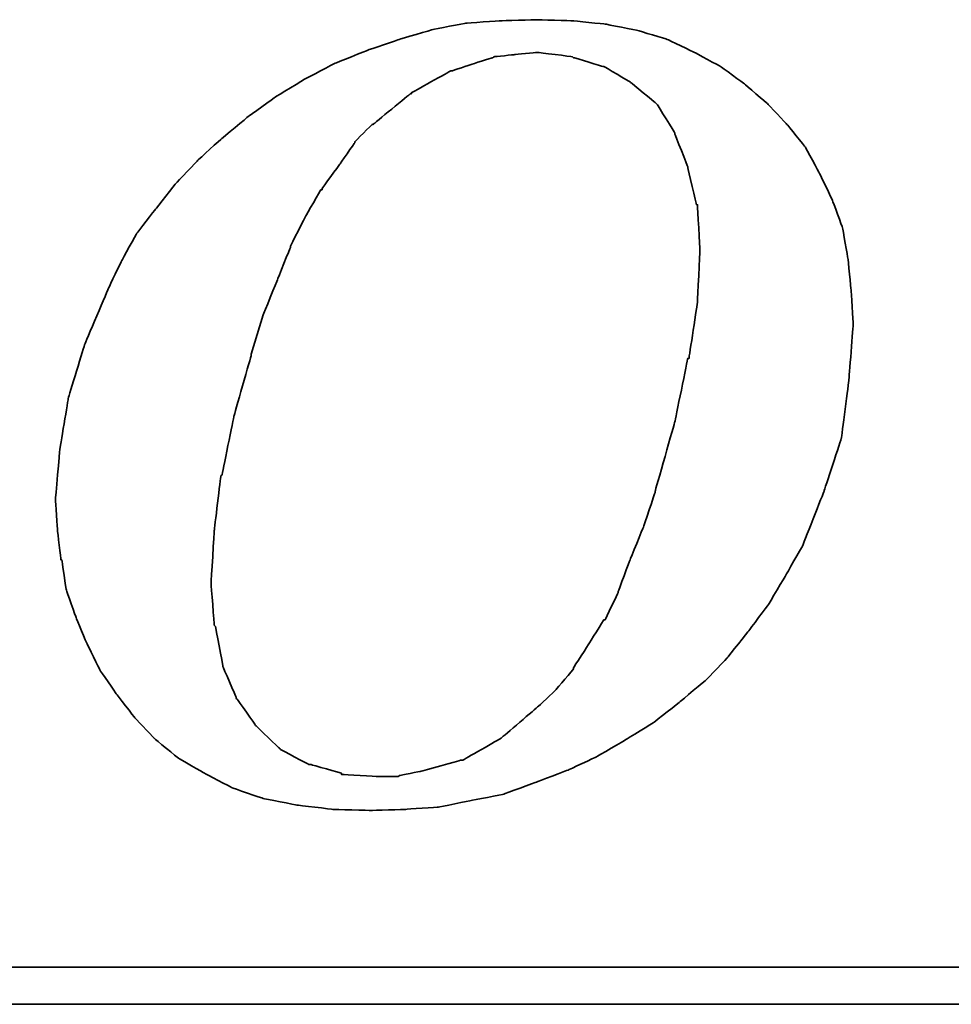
# Model space of a CAD drawing. Header units: millimetres. Extents: x 369 to 708, y 90 to 211.
# Tile 36 of 54: x 621.91 to 624.48, y 125.73 to 128.44. Entities that reach past the tile are written whole.
import ezdxf

# ---------------------------------------------------------------- set-up
doc = ezdxf.new("R2010")
doc.units = ezdxf.units.MM
doc.layers.add('DIM', color=4, linetype='Continuous')
doc.layers.add('layer 1', color=7, linetype='Continuous')

# ---------------------------------------------------------------- blocks, each defined once
blk = doc.blocks.new('TBI MOTION logo(完整正式版)')
at = {"layer": 'layer 1', "color": 22, "lineweight": 35}
for points, knots in [([(-11.34375, -6.98375), (-11.34375, -6.98375), (-10.91375, -7.43875), (-10.91375, -7.43875), (-10.91375, -7.43875), (-10.91375, -7.43875), (-10.38625, -7.87125), (-10.38625, -7.87125), (-10.38625, -7.87125), (-10.38625, -7.87125), (-9.81125, -8.20375), (-9.81125, -8.20375), (-9.81125, -8.20375), (-9.81125, -8.20375), (-9.21125, -8.51875), (-9.21125, -8.51875), (-9.21125, -8.51875), (-9.21125, -8.51875), (-8.51625, -8.75875), (-8.51625, -8.75875), (-8.51625, -8.75875), (-8.51625, -8.75875), (-7.77125, -8.90375), (-7.77125, -8.90375), (-7.77125, -8.90375), (-7.77125, -8.90375), (-6.97875, -8.99875), (-6.97875, -8.99875), (-6.97875, -8.99875), (-6.97875, -8.99875), (-6.14125, -9.02375), (-6.14125, -9.02375), (-6.14125, -9.02375), (-6.14125, -9.02375), (-5.37125, -8.99875), (-5.37125, -8.99875), (-5.37125, -8.99875), (-5.37125, -8.99875), (-4.65375, -8.94875), (-4.65375, -8.94875), (-4.65375, -8.94875), (-4.65375, -8.94875), (-3.93375, -8.80625), (-3.93375, -8.80625), (-3.93375, -8.80625), (-3.93375, -8.80625), (-3.21375, -8.66375), (-3.21375, -8.66375), (-3.21375, -8.66375), (-3.21375, -8.66375), (-2.49375, -8.39875), (-2.49375, -8.39875), (-2.49375, -8.39875), (-2.49375, -8.39875), (-1.79875, -8.13375), (-1.79875, -8.13375), (-1.79875, -8.13375), (-1.79875, -8.13375), (-1.17375, -7.84375), (-1.17375, -7.84375), (-1.17375, -7.84375), (-1.17375, -7.84375), (-0.52375, -7.46375), (-0.52375, -7.46375), (-0.52375, -7.46375), (-0.52375, -7.46375), (0.10124, -7.07875), (0.10124, -7.07875), (0.10124, -7.07875), (0.10124, -7.07875), (0.67625, -6.62375), (0.67625, -6.62375), (0.67625, -6.62375), (0.67625, -6.62375), (1.24874, -6.14375), (1.24874, -6.14375), (1.24874, -6.14375), (1.24874, -6.14375), (1.72874, -5.64125), (1.72874, -5.64125), (1.72874, -5.64125), (1.72874, -5.64125), (2.18624, -5.06375), (2.18624, -5.06375), (2.18624, -5.06375), (2.18624, -5.06375), (2.61625, -4.48874), (2.61625, -4.48874), (2.61625, -4.48874), (2.61625, -4.48874), (3.00125, -3.83874), (3.00125, -3.83874), (3.00125, -3.83874), (3.00125, -3.83874), (3.36124, -3.21374), (3.36124, -3.21374), (3.36124, -3.21374), (3.36124, -3.21374), (3.84374, -1.99125), (3.84374, -1.99125), (3.84374, -1.99125), (3.84374, -1.99125), (4.22625, -0.81875), (4.22625, -0.81875), (4.22625, -0.81875), (4.22625, -0.81875), (4.39125, 0.45624), (4.39125, 0.45624), (4.39125, 0.45624), (4.39125, 0.45624), (4.48874, 1.70124), (4.48874, 1.70124), (4.48874, 1.70124), (4.48874, 1.70124), (4.43874, 2.44625), (4.43874, 2.44625), (4.43874, 2.44625), (4.43874, 2.44625), (4.36874, 3.14125), (4.36874, 3.14125), (4.36874, 3.14125), (4.36874, 3.14125), (4.25125, 3.81125), (4.25125, 3.81125), (4.25125, 3.81125), (4.25125, 3.81125), (4.03124, 4.41125), (4.03124, 4.41125), (4.03124, 4.41125), (4.03124, 4.41125), (3.74374, 5.01125), (3.74374, 5.01125), (3.74374, 5.01125), (3.74374, 5.01125), (3.43124, 5.58875), (3.43124, 5.58875), (3.43124, 5.58875), (3.43124, 5.58875), (3.02625, 6.09125), (3.02625, 6.09125), (3.02625, 6.09125), (3.02625, 6.09125), (2.59374, 6.54875), (2.59374, 6.54875), (2.59374, 6.54875), (2.59374, 6.54875), (2.09124, 6.98125), (2.09124, 6.98125), (2.09124, 6.98125), (2.09124, 6.98125), (1.56124, 7.36625), (1.56124, 7.36625), (1.56124, 7.36625), (1.56124, 7.36625), (0.98624, 7.67625), (0.98624, 7.67625), (0.98624, 7.67625), (0.98624, 7.67625), (0.38624, 7.96375), (0.38624, 7.96375), (0.38624, 7.96375), (0.38624, 7.96375), (-0.25875, 8.15625), (-0.25875, 8.15625), (-0.25875, 8.15625), (-0.25875, 8.15625), (-0.98125, 8.30125), (-0.98125, 8.30125), (-0.98125, 8.30125), (-0.98125, 8.30125), (-1.70124, 8.37125), (-1.70124, 8.37125), (-1.70124, 8.37125), (-1.70124, 8.37125), (-2.49375, 8.39624), (-2.49375, 8.39624), (-2.49375, 8.39624), (-2.49375, 8.39624), (-3.28625, 8.37125), (-3.28625, 8.37125), (-3.28625, 8.37125), (-3.28625, 8.37125), (-4.05125, 8.32125), (-4.05125, 8.32125), (-4.05125, 8.32125), (-4.05125, 8.32125), (-4.77375, 8.18125), (-4.77375, 8.18125), (-4.77375, 8.18125), (-4.77375, 8.18125), (-5.51625, 7.96375), (-5.51625, 7.96375), (-5.51625, 7.96375), (-5.51625, 7.96375), (-6.21125, 7.72625), (-6.21125, 7.72625), (-6.21125, 7.72625), (-6.21125, 7.72625), (-6.92875, 7.43625), (-6.92875, 7.43625), (-6.92875, 7.43625), (-6.92875, 7.43625), (-7.57875, 7.10125), (-7.57875, 7.10125), (-7.57875, 7.10125), (-7.57875, 7.10125), (-8.24875, 6.69125), (-8.24875, 6.69125), (-8.24875, 6.69125), (-8.24875, 6.69125), (-8.84875, 6.26125), (-8.84875, 6.26125), (-8.84875, 6.26125), (-8.84875, 6.26125), (-9.42625, 5.78125), (-9.42625, 5.78125), (-9.42625, 5.78125), (-9.42625, 5.78125), (-9.95375, 5.30125), (-9.95375, 5.30125), (-9.95375, 5.30125), (-9.95375, 5.30125), (-10.43375, 4.79624), (-10.43375, 4.79624), (-10.43375, 4.79624), (-10.43375, 4.79624), (-10.88875, 4.22125), (-10.88875, 4.22125), (-10.88875, 4.22125), (-10.88875, 4.22125), (-11.29875, 3.69375), (-11.29875, 3.69375), (-11.29875, 3.69375), (-11.29875, 3.69375), (-11.63375, 3.09125), (-11.63375, 3.09125), (-11.63375, 3.09125), (-11.63375, 3.09125), (-11.91875, 2.49625), (-11.91875, 2.49625), (-11.91875, 2.49625), (-11.91875, 2.49625), (-12.44875, 1.24625), (-12.44875, 1.24625), (-12.44875, 1.24625), (-12.44875, 1.24625), (-12.80875, 0.06874), (-12.80875, 0.06874), (-12.80875, 0.06874), (-12.80875, 0.06874), (-12.99875, -1.07875), (-12.99875, -1.07875), (-12.99875, -1.07875), (-12.99875, -1.07875), (-13.09375, -2.18375), (-13.09375, -2.18375), (-13.09375, -2.18375), (-13.09375, -2.18375), (-13.04875, -2.85375), (-13.04875, -2.85375), (-13.04875, -2.85375), (-13.04875, -2.85375), (-12.97375, -3.50375), (-12.97375, -3.50375), (-12.97375, -3.50375), (-12.97375, -3.50375), (-12.95375, -3.50375), (-12.95375, -3.50375), (-12.95375, -3.50375), (-12.95375, -3.50375), (-12.85375, -4.17375), (-12.85375, -4.17375), (-12.85375, -4.17375), (-12.85375, -4.17375), (-12.63875, -4.77624), (-12.63875, -4.77624), (-12.63875, -4.77624), (-12.63875, -4.77624), (-12.39875, -5.35125), (-12.39875, -5.35125), (-12.39875, -5.35125), (-12.39875, -5.35125), (-12.11375, -5.92875), (-12.11375, -5.92875), (-12.11375, -5.92875), (-12.11375, -5.92875), (-11.75375, -6.45375), (-11.75375, -6.45375), (-11.75375, -6.45375), (-11.75375, -6.45375), (-11.34375, -6.98375), (-11.34375, -6.98375)], [0, 0, 0, 0, 0.01369863, 0.01369863, 0.01369863, 0.01369864, 0.02739726, 0.02739726, 0.02739726, 0.02739727, 0.04109589, 0.04109589, 0.04109589, 0.0410959, 0.05479452, 0.05479452, 0.05479452, 0.05479453, 0.06849315, 0.06849315, 0.06849315, 0.06849316, 0.08219178, 0.08219178, 0.08219178, 0.08219179, 0.09589041, 0.09589041, 0.09589041, 0.09589042, 0.10958904, 0.10958904, 0.10958904, 0.10958905, 0.12328767, 0.12328767, 0.12328767, 0.12328768, 0.1369863, 0.1369863, 0.1369863, 0.13698631, 0.15068493, 0.15068493, 0.15068493, 0.15068494, 0.16438356, 0.16438356, 0.16438356, 0.16438357, 0.17808219, 0.17808219, 0.17808219, 0.1780822, 0.19178082, 0.19178082, 0.19178082, 0.19178083, 0.20547945, 0.20547945, 0.20547945, 0.20547946, 0.21917808, 0.21917808, 0.21917808, 0.21917809, 0.23287671, 0.23287671, 0.23287671, 0.23287672, 0.24657534, 0.24657534, 0.24657534, 0.24657535, 0.26027397, 0.26027397, 0.26027397, 0.26027398, 0.2739726, 0.2739726, 0.2739726, 0.27397261, 0.28767123, 0.28767123, 0.28767123, 0.28767124, 0.30136986, 0.30136986, 0.30136986, 0.30136987, 0.31506849, 0.31506849, 0.31506849, 0.3150685, 0.32876712, 0.32876712, 0.32876712, 0.32876713, 0.34246575, 0.34246575, 0.34246575, 0.34246576, 0.35616438, 0.35616438, 0.35616438, 0.35616439, 0.36986301, 0.36986301, 0.36986301, 0.36986302, 0.38356164, 0.38356164, 0.38356164, 0.38356165, 0.39726027, 0.39726027, 0.39726027, 0.39726028, 0.4109589, 0.4109589, 0.4109589, 0.41095891, 0.42465753, 0.42465753, 0.42465753, 0.42465754, 0.43835616, 0.43835616, 0.43835616, 0.43835617, 0.45205479, 0.45205479, 0.45205479, 0.4520548, 0.46575342, 0.46575342, 0.46575342, 0.46575343, 0.47945205, 0.47945205, 0.47945205, 0.47945206, 0.49315068, 0.49315068, 0.49315068, 0.49315069, 0.50684932, 0.50684932, 0.50684932, 0.50684933, 0.52054795, 0.52054795, 0.52054795, 0.52054796, 0.53424658, 0.53424658, 0.53424658, 0.53424659, 0.54794521, 0.54794521, 0.54794521, 0.54794522, 0.56164384, 0.56164384, 0.56164384, 0.56164385, 0.57534247, 0.57534247, 0.57534247, 0.57534248, 0.5890411, 0.5890411, 0.5890411, 0.58904111, 0.60273973, 0.60273973, 0.60273973, 0.60273974, 0.61643836, 0.61643836, 0.61643836, 0.61643837, 0.63013699, 0.63013699, 0.63013699, 0.630137, 0.64383562, 0.64383562, 0.64383562, 0.64383563, 0.65753425, 0.65753425, 0.65753425, 0.65753426, 0.67123288, 0.67123288, 0.67123288, 0.67123289, 0.68493151, 0.68493151, 0.68493151, 0.68493152, 0.69863014, 0.69863014, 0.69863014, 0.69863015, 0.71232877, 0.71232877, 0.71232877, 0.71232878, 0.7260274, 0.7260274, 0.7260274, 0.72602741, 0.73972603, 0.73972603, 0.73972603, 0.73972604, 0.75342466, 0.75342466, 0.75342466, 0.75342467, 0.76712329, 0.76712329, 0.76712329, 0.7671233, 0.78082192, 0.78082192, 0.78082192, 0.78082193, 0.79452055, 0.79452055, 0.79452055, 0.79452056, 0.80821918, 0.80821918, 0.80821918, 0.80821919, 0.82191781, 0.82191781, 0.82191781, 0.82191782, 0.83561644, 0.83561644, 0.83561644, 0.83561645, 0.84931507, 0.84931507, 0.84931507, 0.84931508, 0.8630137, 0.8630137, 0.8630137, 0.86301371, 0.87671233, 0.87671233, 0.87671233, 0.87671234, 0.89041096, 0.89041096, 0.89041096, 0.89041097, 0.90410959, 0.90410959, 0.90410959, 0.9041096, 0.91780822, 0.91780822, 0.91780822, 0.91780823, 0.93150685, 0.93150685, 0.93150685, 0.93150686, 0.94520548, 0.94520548, 0.94520548, 0.94520549, 0.95890411, 0.95890411, 0.95890411, 0.95890412, 0.97260274, 0.97260274, 0.97260274, 0.97260275, 0.98630137, 0.98630137, 0.98630137, 0.98630138, 1, 1, 1, 1]), ([(-8.77875, 1.03124), (-8.77875, 1.03124), (-8.51625, 1.89625), (-8.51625, 1.89625), (-8.51625, 1.89625), (-8.51625, 1.89625), (-8.20375, 2.66375), (-8.20375, 2.66375), (-8.20375, 2.66375), (-8.20375, 2.66375), (-7.91625, 3.38125), (-7.91625, 3.38125), (-7.91625, 3.38125), (-7.91625, 3.38125), (-7.91625, 3.40624), (-7.91625, 3.40624), (-7.91625, 3.40624), (-7.91625, 3.40624), (-7.57875, 4.07624), (-7.57875, 4.07624), (-7.57875, 4.07624), (-7.57875, 4.07624), (-7.24375, 4.65125), (-7.24375, 4.65125), (-7.24375, 4.65125), (-7.24375, 4.65125), (-7.21875, 4.65125), (-7.21875, 4.65125), (-7.21875, 4.65125), (-7.21875, 4.65125), (-7.21875, 4.67624), (-7.21875, 4.67624), (-7.21875, 4.67624), (-7.21875, 4.67624), (-6.83625, 5.20375), (-6.83625, 5.20375), (-6.83625, 5.20375), (-6.83625, 5.20375), (-6.49875, 5.68625), (-6.49875, 5.68625), (-6.49875, 5.68625), (-6.49875, 5.68625), (-6.49875, 5.70625), (-6.49875, 5.70625), (-6.49875, 5.70625), (-6.49875, 5.70625), (-6.11625, 6.09125), (-6.11625, 6.09125), (-6.11625, 6.09125), (-6.11625, 6.09125), (-6.09125, 6.09125), (-6.09125, 6.09125), (-6.09125, 6.09125), (-6.09125, 6.09125), (-5.27375, 6.76625), (-5.27375, 6.76625), (-5.27375, 6.76625), (-5.27375, 6.76625), (-5.24875, 6.76625), (-5.24875, 6.76625), (-5.24875, 6.76625), (-5.24875, 6.76625), (-5.24875, 6.78625), (-5.24875, 6.78625), (-5.24875, 6.78625), (-5.24875, 6.78625), (-4.38875, 7.26624), (-4.38875, 7.26624), (-4.38875, 7.26624), (-4.38875, 7.26624), (-4.36125, 7.26624), (-4.36125, 7.26624), (-4.36125, 7.26624), (-4.36125, 7.26624), (-3.93375, 7.41125), (-3.93375, 7.41125), (-3.93375, 7.41125), (-3.93375, 7.41125), (-3.47375, 7.55625), (-3.47375, 7.55625), (-3.47375, 7.55625), (-3.47375, 7.55625), (-3.45375, 7.55625), (-3.45375, 7.55625), (-3.45375, 7.55625), (-3.45375, 7.55625), (-3.42875, 7.58124), (-3.42875, 7.58124), (-3.42875, 7.58124), (-3.42875, 7.58124), (-2.97375, 7.62625), (-2.97375, 7.62625), (-2.97375, 7.62625), (-2.97375, 7.62625), (-2.49375, 7.67625), (-2.49375, 7.67625), (-2.49375, 7.67625), (-2.49375, 7.67625), (-2.46875, 7.67625), (-2.46875, 7.67625), (-2.46875, 7.67625), (-2.46875, 7.67625), (-1.70124, 7.58124), (-1.70124, 7.58124), (-1.70124, 7.58124), (-1.70124, 7.58124), (-1.67875, 7.55625), (-1.67875, 7.55625), (-1.67875, 7.55625), (-1.67875, 7.55625), (-1.65375, 7.55625), (-1.65375, 7.55625), (-1.65375, 7.55625), (-1.65375, 7.55625), (-1.03125, 7.36625), (-1.03125, 7.36625), (-1.03125, 7.36625), (-1.03125, 7.36625), (-1.00625, 7.36625), (-1.00625, 7.36625), (-1.00625, 7.36625), (-1.00625, 7.36625), (-0.43124, 7.02624), (-0.43124, 7.02624), (-0.43124, 7.02624), (-0.43124, 7.02624), (-0.40625, 7.00624), (-0.40625, 7.00624), (-0.40625, 7.00624), (-0.40625, 7.00624), (0.12124, 6.57124), (0.12124, 6.57124), (0.12124, 6.57124), (0.12124, 6.57124), (0.14624, 6.54875), (0.14624, 6.54875), (0.14624, 6.54875), (0.14624, 6.54875), (0.17124, 6.52375), (0.17124, 6.52375), (0.17124, 6.52375), (0.17124, 6.52375), (0.55625, 5.89875), (0.55625, 5.89875), (0.55625, 5.89875), (0.55625, 5.89875), (0.55625, 5.87625), (0.55625, 5.87625), (0.55625, 5.87625), (0.55625, 5.87625), (0.84124, 5.15625), (0.84124, 5.15625), (0.84124, 5.15625), (0.84124, 5.15625), (0.84124, 5.13125), (0.84124, 5.13125), (0.84124, 5.13125), (0.84124, 5.13125), (1.03624, 4.31875), (1.03624, 4.31875), (1.03624, 4.31875), (1.03624, 4.31875), (1.05624, 4.31875), (1.05624, 4.31875), (1.05624, 4.31875), (1.05624, 4.31875), (1.05624, 4.29125), (1.05624, 4.29125), (1.05624, 4.29125), (1.05624, 4.29125), (1.10625, 3.33125), (1.10625, 3.33125), (1.10625, 3.33125), (1.10625, 3.33125), (1.10625, 3.30875), (1.10625, 3.30875), (1.10625, 3.30875), (1.10625, 3.30875), (1.05624, 2.20624), (1.05624, 2.20624), (1.05624, 2.20624), (1.05624, 2.20624), (1.05624, 2.18124), (1.05624, 2.18124), (1.05624, 2.18124), (1.05624, 2.18124), (0.86624, 0.93624), (0.86624, 0.93624), (0.86624, 0.93624), (0.86624, 0.93624), (0.84124, 0.93624), (0.84124, 0.93624), (0.84124, 0.93624), (0.84124, 0.93624), (0.55625, -0.45874), (0.55625, -0.45874), (0.55625, -0.45874), (0.55625, -0.45874), (0.12124, -1.99125), (0.12124, -1.99125), (0.12124, -1.99125), (0.12124, -1.99125), (0.12124, -2.01874), (0.12124, -2.01874), (0.12124, -2.01874), (0.12124, -2.01874), (-0.13874, -2.78375), (-0.13874, -2.78375), (-0.13874, -2.78375), (-0.13874, -2.78375), (-0.43124, -3.50375), (-0.43124, -3.50375), (-0.43124, -3.50375), (-0.43124, -3.50375), (-0.69375, -4.19875), (-0.69375, -4.19875), (-0.69375, -4.19875), (-0.69375, -4.19875), (-0.69375, -4.22375), (-0.69375, -4.22375), (-0.69375, -4.22375), (-0.69375, -4.22375), (-0.98125, -4.82374), (-0.98125, -4.82374), (-0.98125, -4.82374), (-0.98125, -4.82374), (-1.00625, -4.82374), (-1.00625, -4.82374), (-1.00625, -4.82374), (-1.00625, -4.82374), (-1.33875, -5.35125), (-1.33875, -5.35125), (-1.33875, -5.35125), (-1.33875, -5.35125), (-1.67875, -5.87875), (-1.67875, -5.87875), (-1.67875, -5.87875), (-1.67875, -5.87875), (-1.67875, -5.90375), (-1.67875, -5.90375), (-1.67875, -5.90375), (-1.67875, -5.90375), (-2.05875, -6.35875), (-2.05875, -6.35875), (-2.05875, -6.35875), (-2.05875, -6.35875), (-2.08375, -6.38375), (-2.08375, -6.38375), (-2.08375, -6.38375), (-2.08375, -6.38375), (-2.46875, -6.74375), (-2.46875, -6.74375), (-2.46875, -6.74375), (-2.46875, -6.74375), (-3.25875, -7.41625), (-3.25875, -7.41625), (-3.25875, -7.41625), (-3.25875, -7.41625), (-3.28625, -7.43875), (-3.28625, -7.43875), (-3.28625, -7.43875), (-3.28625, -7.43875), (-4.12375, -7.91875), (-4.12375, -7.91875), (-4.12375, -7.91875), (-4.12375, -7.91875), (-4.14875, -7.91875), (-4.14875, -7.91875), (-4.14875, -7.91875), (-4.14875, -7.91875), (-4.17125, -7.91875), (-4.17125, -7.91875), (-4.17125, -7.91875), (-4.17125, -7.91875), (-5.03375, -8.15875), (-5.03375, -8.15875), (-5.03375, -8.15875), (-5.03375, -8.15875), (-5.51625, -8.25625), (-5.51625, -8.25625), (-5.51625, -8.25625), (-5.51625, -8.25625), (-5.54125, -8.27875), (-5.54125, -8.27875), (-5.54125, -8.27875), (-5.54125, -8.27875), (-5.56375, -8.27875), (-5.56375, -8.27875), (-5.56375, -8.27875), (-5.56375, -8.27875), (-5.99625, -8.27875), (-5.99625, -8.27875), (-5.99625, -8.27875), (-5.99625, -8.27875), (-6.76375, -8.23125), (-6.76375, -8.23125), (-6.76375, -8.23125), (-6.76375, -8.23125), (-6.78875, -8.23125), (-6.78875, -8.23125), (-6.78875, -8.23125), (-6.78875, -8.23125), (-6.78875, -8.20375), (-6.78875, -8.20375), (-6.78875, -8.20375), (-6.78875, -8.20375), (-7.45875, -8.01375), (-7.45875, -8.01375), (-7.45875, -8.01375), (-7.45875, -8.01375), (-7.48375, -8.01375), (-7.48375, -8.01375), (-7.48375, -8.01375), (-7.48375, -8.01375), (-7.50875, -8.01375), (-7.50875, -8.01375), (-7.50875, -8.01375), (-7.50875, -8.01375), (-8.13125, -7.67875), (-8.13125, -7.67875), (-8.13125, -7.67875), (-8.13125, -7.67875), (-8.15625, -7.65375), (-8.15625, -7.65375), (-8.15625, -7.65375), (-8.15625, -7.65375), (-8.65875, -7.17375), (-8.65875, -7.17375), (-8.65875, -7.17375), (-8.65875, -7.17375), (-8.68375, -7.14875), (-8.68375, -7.14875), (-8.68375, -7.14875), (-8.68375, -7.14875), (-9.08875, -6.57375), (-9.08875, -6.57375), (-9.08875, -6.57375), (-9.08875, -6.57375), (-9.11375, -6.54875), (-9.11375, -6.54875), (-9.11375, -6.54875), (-9.11375, -6.54875), (-9.11375, -6.52875), (-9.11375, -6.52875), (-9.11375, -6.52875), (-9.11375, -6.52875), (-9.40375, -5.85375), (-9.40375, -5.85375), (-9.40375, -5.85375), (-9.40375, -5.85375), (-9.40375, -5.82875), (-9.40375, -5.82875), (-9.40375, -5.82875), (-9.40375, -5.82875), (-9.56875, -4.96875), (-9.56875, -4.96875), (-9.56875, -4.96875), (-9.56875, -4.96875), (-9.59375, -4.94375), (-9.59375, -4.94375), (-9.59375, -4.94375), (-9.59375, -4.94375), (-9.66375, -4.03375), (-9.66375, -4.03375), (-9.66375, -4.03375), (-9.66375, -4.03375), (-9.66375, -4.00875), (-9.66375, -4.00875), (-9.66375, -4.00875), (-9.66375, -4.00875), (-9.59375, -2.85375), (-9.59375, -2.85375), (-9.59375, -2.85375), (-9.59375, -2.85375), (-9.45125, -1.65875), (-9.45125, -1.65875), (-9.45125, -1.65875), (-9.45125, -1.65875), (-9.42625, -1.63375), (-9.42625, -1.63375), (-9.42625, -1.63375), (-9.42625, -1.63375), (-9.16125, -0.33875), (-9.16125, -0.33875), (-9.16125, -0.33875), (-9.16125, -0.33875), (-8.77875, 1.00624), (-8.77875, 1.00624), (-8.77875, 1.00624), (-8.77875, 1.00624), (-8.77875, 1.03124), (-8.77875, 1.03124)], [0, 0, 0, 0, 0.01020408, 0.01020408, 0.01020408, 0.01020409, 0.02040816, 0.02040816, 0.02040816, 0.02040817, 0.03061224, 0.03061224, 0.03061224, 0.03061225, 0.04081633, 0.04081633, 0.04081633, 0.04081634, 0.05102041, 0.05102041, 0.05102041, 0.05102042, 0.06122449, 0.06122449, 0.06122449, 0.0612245, 0.07142857, 0.07142857, 0.07142857, 0.07142858, 0.08163265, 0.08163265, 0.08163265, 0.08163266, 0.09183673, 0.09183673, 0.09183673, 0.09183674, 0.10204082, 0.10204082, 0.10204082, 0.10204083, 0.1122449, 0.1122449, 0.1122449, 0.11224491, 0.12244898, 0.12244898, 0.12244898, 0.12244899, 0.13265306, 0.13265306, 0.13265306, 0.13265307, 0.14285714, 0.14285714, 0.14285714, 0.14285715, 0.15306122, 0.15306122, 0.15306122, 0.15306123, 0.16326531, 0.16326531, 0.16326531, 0.16326532, 0.17346939, 0.17346939, 0.17346939, 0.1734694, 0.18367347, 0.18367347, 0.18367347, 0.18367348, 0.19387755, 0.19387755, 0.19387755, 0.19387756, 0.20408163, 0.20408163, 0.20408163, 0.20408164, 0.21428571, 0.21428571, 0.21428571, 0.21428572, 0.2244898, 0.2244898, 0.2244898, 0.22448981, 0.23469388, 0.23469388, 0.23469388, 0.23469389, 0.24489796, 0.24489796, 0.24489796, 0.24489797, 0.25510204, 0.25510204, 0.25510204, 0.25510205, 0.26530612, 0.26530612, 0.26530612, 0.26530613, 0.2755102, 0.2755102, 0.2755102, 0.27551021, 0.28571429, 0.28571429, 0.28571429, 0.2857143, 0.29591837, 0.29591837, 0.29591837, 0.29591838, 0.30612245, 0.30612245, 0.30612245, 0.30612246, 0.31632653, 0.31632653, 0.31632653, 0.31632654, 0.32653061, 0.32653061, 0.32653061, 0.32653062, 0.33673469, 0.33673469, 0.33673469, 0.3367347, 0.34693878, 0.34693878, 0.34693878, 0.34693879, 0.35714286, 0.35714286, 0.35714286, 0.35714287, 0.36734694, 0.36734694, 0.36734694, 0.36734695, 0.37755102, 0.37755102, 0.37755102, 0.37755103, 0.3877551, 0.3877551, 0.3877551, 0.38775511, 0.39795918, 0.39795918, 0.39795918, 0.39795919, 0.40816327, 0.40816327, 0.40816327, 0.40816328, 0.41836735, 0.41836735, 0.41836735, 0.41836736, 0.42857143, 0.42857143, 0.42857143, 0.42857144, 0.43877551, 0.43877551, 0.43877551, 0.43877552, 0.44897959, 0.44897959, 0.44897959, 0.4489796, 0.45918367, 0.45918367, 0.45918367, 0.45918368, 0.46938776, 0.46938776, 0.46938776, 0.46938777, 0.47959184, 0.47959184, 0.47959184, 0.47959185, 0.48979592, 0.48979592, 0.48979592, 0.48979593, 0.5, 0.5, 0.5, 0.50000001, 0.51020408, 0.51020408, 0.51020408, 0.51020409, 0.52040816, 0.52040816, 0.52040816, 0.52040817, 0.53061224, 0.53061224, 0.53061224, 0.53061225, 0.54081633, 0.54081633, 0.54081633, 0.54081634, 0.55102041, 0.55102041, 0.55102041, 0.55102042, 0.56122449, 0.56122449, 0.56122449, 0.5612245, 0.57142857, 0.57142857, 0.57142857, 0.57142858, 0.58163265, 0.58163265, 0.58163265, 0.58163266, 0.59183673, 0.59183673, 0.59183673, 0.59183674, 0.60204082, 0.60204082, 0.60204082, 0.60204083, 0.6122449, 0.6122449, 0.6122449, 0.61224491, 0.62244898, 0.62244898, 0.62244898, 0.62244899, 0.63265306, 0.63265306, 0.63265306, 0.63265307, 0.64285714, 0.64285714, 0.64285714, 0.64285715, 0.65306122, 0.65306122, 0.65306122, 0.65306123, 0.66326531, 0.66326531, 0.66326531, 0.66326532, 0.67346939, 0.67346939, 0.67346939, 0.6734694, 0.68367347, 0.68367347, 0.68367347, 0.68367348, 0.69387755, 0.69387755, 0.69387755, 0.69387756, 0.70408163, 0.70408163, 0.70408163, 0.70408164, 0.71428571, 0.71428571, 0.71428571, 0.71428572, 0.7244898, 0.7244898, 0.7244898, 0.72448981, 0.73469388, 0.73469388, 0.73469388, 0.73469389, 0.74489796, 0.74489796, 0.74489796, 0.74489797, 0.75510204, 0.75510204, 0.75510204, 0.75510205, 0.76530612, 0.76530612, 0.76530612, 0.76530613, 0.7755102, 0.7755102, 0.7755102, 0.77551021, 0.78571429, 0.78571429, 0.78571429, 0.7857143, 0.79591837, 0.79591837, 0.79591837, 0.79591838, 0.80612245, 0.80612245, 0.80612245, 0.80612246, 0.81632653, 0.81632653, 0.81632653, 0.81632654, 0.82653061, 0.82653061, 0.82653061, 0.82653062, 0.83673469, 0.83673469, 0.83673469, 0.8367347, 0.84693878, 0.84693878, 0.84693878, 0.84693879, 0.85714286, 0.85714286, 0.85714286, 0.85714287, 0.86734694, 0.86734694, 0.86734694, 0.86734695, 0.87755102, 0.87755102, 0.87755102, 0.87755103, 0.8877551, 0.8877551, 0.8877551, 0.88775511, 0.89795918, 0.89795918, 0.89795918, 0.89795919, 0.90816327, 0.90816327, 0.90816327, 0.90816328, 0.91836735, 0.91836735, 0.91836735, 0.91836736, 0.92857143, 0.92857143, 0.92857143, 0.92857144, 0.93877551, 0.93877551, 0.93877551, 0.93877552, 0.94897959, 0.94897959, 0.94897959, 0.9489796, 0.95918367, 0.95918367, 0.95918367, 0.95918368, 0.96938776, 0.96938776, 0.96938776, 0.96938777, 0.97959184, 0.97959184, 0.97959184, 0.97959185, 0.98979592, 0.98979592, 0.98979592, 0.98979593, 1, 1, 1, 1]), ([(75.90875, -9.47875), (75.90875, -9.47875), (75.90875, -12.28625), (75.90875, -12.28625), (75.90875, -12.28625), (75.90875, -12.28625), (75.90875, -12.47875), (75.90875, -12.47875), (75.90875, -12.47875), (75.90875, -12.47875), (75.71625, -12.47875), (75.71625, -12.47875), (75.71625, -12.47875), (75.71625, -12.47875), (-88.32875, -12.47875), (-88.32875, -12.47875), (-88.32875, -12.47875), (-88.32875, -12.47875), (-88.32875, -13.29375), (-88.32875, -13.29375), (-88.32875, -13.29375), (-88.32875, -13.29375), (82.89125, -13.29375), (82.89125, -13.29375), (82.89125, -13.29375), (82.89125, -13.29375), (75.90875, -9.47875), (75.90875, -9.47875)], [0, 0, 0, 0, 0.14285714, 0.14285714, 0.14285714, 0.14285715, 0.28571429, 0.28571429, 0.28571429, 0.2857143, 0.42857143, 0.42857143, 0.42857143, 0.42857144, 0.57142857, 0.57142857, 0.57142857, 0.57142858, 0.71428571, 0.71428571, 0.71428571, 0.71428572, 0.85714286, 0.85714286, 0.85714286, 0.85714287, 1, 1, 1, 1])]:
    blk.add_open_spline(points, degree=3, knots=knots, dxfattribs=at)

msp = doc.modelspace()

# ---------------------------------------------------------------- block references
at = {"layer": 'DIM', "color": 7, "xscale": 0.1250977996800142, "yscale": 0.1250977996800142, "zscale": 0.1250977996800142}
msp.add_blockref('TBI MOTION logo(完整正式版)', (623.6477, 127.3893), dxfattribs=at)

doc.saveas('drawing.dxf')
